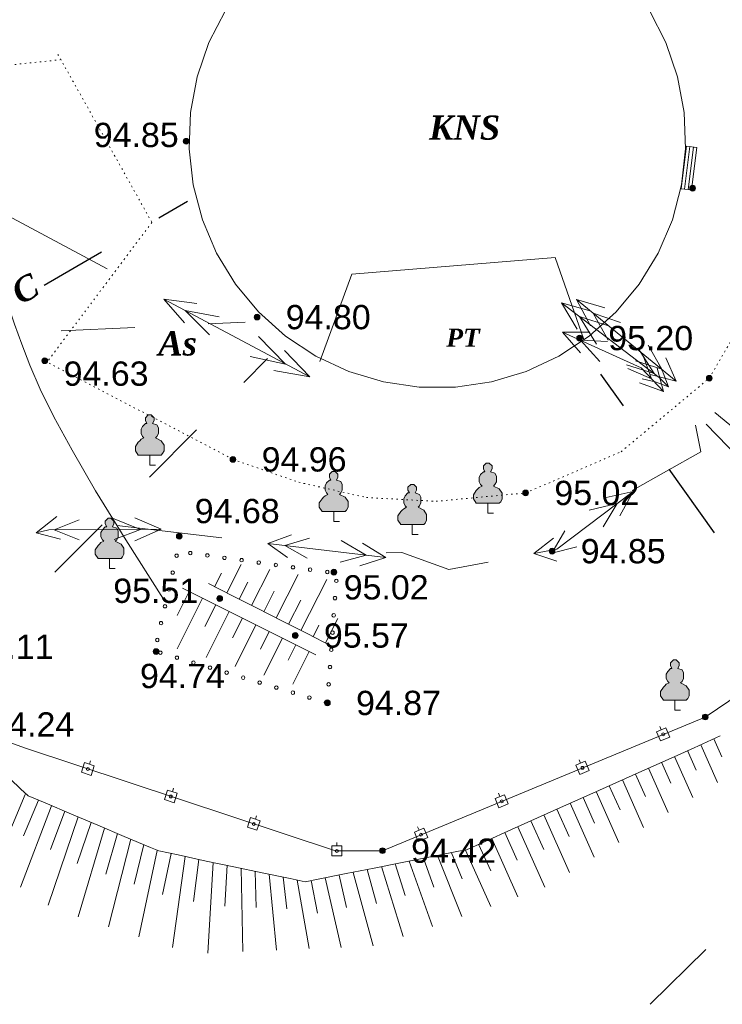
# Model space of a CAD drawing. Header units: millimetres. Extents: x 9396 to 25236, y 15106 to 31102.
# Tile 19 of 256: x 9819 to 9868, y 15716 to 15785. Entities that reach past the tile are written whole.
import ezdxf
from ezdxf.enums import TextEntityAlignment as Align

# ---------------------------------------------------------------- set-up
doc = ezdxf.new("R2010")
doc.units = ezdxf.units.MM
doc.linetypes.add('DOT', pattern=[0.25, 0, -0.25])
doc.linetypes.add('HIDDEN', pattern=[0.375, 0.25, -0.125])
for name, color, linetype, lineweight, true_color in [('10010110', 7, 'Continuous', 20, 0xa25100), ('10010212', 7, 'Continuous', 9, 0x000000), ('1060000', 7, 'Continuous', 9, 0x000000), ('1070000', 7, 'DOT', 9, 0x000000), ('21100200', 7, 'HIDDEN', 0, 0x800080), ('3000130', 7, 'Continuous', 9, 0x000000), ('4000091', 7, 'Continuous', 9, 0x000000), ('4000210', 7, 'Continuous', 9, 0x000000), ('5010210', 7, 'Continuous', 20, 0x008000), ('5010320', 7, 'Continuous', 20, 0x800000), ('6011300', 1, 'Continuous', 20, 0xff0000)]:
    doc.layers.add(name, color=color, linetype=linetype, lineweight=lineweight, true_color=true_color)
doc.styles.add('1', font='timesbi.ttf', dxfattribs={"height": 0.00127})
doc.styles.add('2', font='timesbi.ttf', dxfattribs={"height": 0.001693})
doc.styles.add('3', font='timesbi.ttf', dxfattribs={"height": 0.001693})
doc.styles.add('F2', font='arial.ttf', dxfattribs={"height": 0.001693})

# ---------------------------------------------------------------- blocks, each defined once
blk = doc.blocks.new('SYMBOL21100200')
at = {"true_color": 0x800080}
h = blk.add_hatch(color=216, dxfattribs=at)
edge = h.paths.add_edge_path()
edge.add_arc((0, 0), 0.1, 0, 360)
at = {"color": 216, "linetype": 'Continuous', "lineweight": 0, "true_color": 0x800080}
blk.add_circle((0, 0), 0.1, dxfattribs=at)
blk = doc.blocks.new('SYMBOL4000210')
at = {"true_color": 0xffffff}
blk.add_hatch(color=7, dxfattribs=at).paths.add_polyline_path([(0.05, 1.75), (-0.05, 1.75), (-0.15, 1.65), (-0.15, 1.55), (-0.1, 1.45), (-0.15, 1.45), (-0.25, 1.35), (-0.3, 1.25), (-0.3, 1.1), (-0.25, 1), (-0.2, 0.95), (-0.3, 0.9), (-0.35, 0.85), (-0.4, 0.8), (-0.5, 0.65), (-0.5, 0.5), (-0.4, 0.35), (-0.3, 0.35), (-0.1, 0.35), (0, 0.35), (0.15, 0.35), (0.4, 0.35), (0.45, 0.4), (0.5, 0.5), (0.5, 0.7), (0.4, 0.85), (0.2, 0.95), (0.25, 1), (0.3, 1.1), (0.3, 1.3), (0.25, 1.4), (0.1, 1.45), (0.15, 1.55), (0.15, 1.65)])
at = {"color": 18, "linetype": 'Continuous', "lineweight": 0, "true_color": 0x000000, "flags": 128}
blk.add_lwpolyline([(0.05, 1.75), (-0.05, 1.75), (-0.15, 1.65), (-0.15, 1.55), (-0.1, 1.45), (-0.15, 1.45), (-0.25, 1.35), (-0.3, 1.25), (-0.3, 1.1), (-0.25, 1), (-0.2, 0.95), (-0.3, 0.9), (-0.35, 0.85), (-0.4, 0.8), (-0.5, 0.65), (-0.5, 0.5), (-0.4, 0.35), (-0.3, 0.35), (-0.1, 0.35), (0, 0.35), (0.15, 0.35), (0.4, 0.35), (0.45, 0.4), (0.5, 0.5), (0.5, 0.7), (0.4, 0.85), (0.2, 0.95), (0.25, 1), (0.3, 1.1), (0.3, 1.3), (0.25, 1.4), (0.1, 1.45), (0.15, 1.55), (0.15, 1.65), (0.05, 1.75)], close=True, dxfattribs=at)
blk.add_lwpolyline([(0, 0.35), (0, 0), (0.2, 0)], dxfattribs=at)

msp = doc.modelspace()

# ---------------------------------------------------------------- linework, layer by layer
at = {"layer": '10010110'}
msp.add_polyline3d([(9809.432, 15785.478, 58.241), (9810.437, 15783.633, 52.337), (9811.4, 15781.759, 47.345), (9812.315, 15779.88, 43.911), (9813.175, 15778.021, 42.68), (9813.973, 15776.207, 44.298), (9814.704, 15774.456, 49.174), (9815.375, 15772.77, 56.783), (9815.994, 15771.143, 66.359), (9816.569, 15769.57, 77.142), (9817.109, 15768.046, 88.368), (9817.622, 15766.566, 99.275), (9818.117, 15765.126, 109.099), (9818.602, 15763.719, 117.079), (9819.098, 15762.325, 122.588), (9819.668, 15760.855, 125.551), (9820.391, 15759.204, 126.027), (9821.344, 15757.267, 124.076), (9822.602, 15754.937, 119.759), (9824.243, 15752.112, 113.137), (9826.343, 15748.684, 104.269), (9828.98, 15744.549, 93.216)], dxfattribs=at)
at = {"layer": '10010212', "color": 253}
for p, q in [((9833.401, 15744.987, 77.605), (9834.401, 15746.967, 77.605)), ((9835.111, 15744.117, 77.605), (9836.381, 15746.617, 77.605)), ((9832.541, 15745.417, 77.605), (9833.011, 15746.357, 77.605)), ((9836.831, 15743.247, 77.605), (9838.371, 15746.267, 77.605)), ((9838.551, 15742.377, 77.605), (9840.351, 15745.927, 77.605)), ((9832.151, 15744.397, 77.605), (9830.291, 15745.327, 77.605)), ((9833.831, 15744.767, 77.605), (9832.111, 15745.637, 77.605)), ((9834.261, 15744.547, 77.605), (9834.861, 15745.737, 77.605)), ((9835.971, 15743.677, 77.605), (9836.701, 15745.107, 77.605)), ((9830.761, 15745.087, 77.605), (9829.921, 15743.417, 77.605)), ((9831.691, 15744.627, 77.605), (9829.921, 15741.097, 77.605)), ((9835.541, 15743.897, 77.605), (9833.831, 15744.767, 77.605)), ((9837.691, 15742.807, 77.605), (9838.541, 15744.487, 77.605)), ((9832.621, 15744.157, 77.605), (9831.861, 15742.637, 77.605)), ((9834.011, 15743.467, 77.605), (9832.151, 15744.397, 77.605)), ((9837.261, 15743.027, 77.605), (9835.541, 15743.897, 77.605)), ((9833.551, 15743.697, 77.605), (9831.941, 15740.487, 77.605)), ((9834.481, 15743.227, 77.605), (9833.791, 15741.857, 77.605)), ((9835.881, 15742.537, 77.605), (9834.011, 15743.467, 77.605)), ((9840.261, 15741.497, 77.605), (9841.121, 15743.197, 77.605)), ((9835.411, 15742.767, 77.605), (9833.961, 15739.867, 77.605)), ((9837.741, 15741.597, 77.605), (9835.881, 15742.537, 77.605)), ((9838.981, 15742.157, 77.605), (9837.261, 15743.027, 77.605)), ((9839.401, 15741.937, 77.605), (9839.811, 15742.737, 77.605)), ((9836.341, 15742.297, 77.605), (9835.731, 15741.077, 77.605)), ((9837.271, 15741.837, 77.605), (9835.981, 15739.247, 77.605)), ((9840.691, 15741.287, 77.605), (9838.981, 15742.157, 77.605)), ((9838.201, 15741.367, 77.605), (9837.661, 15740.297, 77.605)), ((9839.601, 15740.667, 77.605), (9837.741, 15741.597, 77.605)), ((9839.131, 15740.907, 77.605), (9838.001, 15738.627, 77.605)), ((9865.961, 15734.197, 98.205), (9867.781, 15735.017, 98.205)), ((9864.141, 15733.377, 98.205), (9865.961, 15734.197, 98.205)), ((9866.421, 15734.397, 98.205), (9867.601, 15731.767, 98.205)), ((9867.331, 15734.807, 98.205), (9867.891, 15733.567, 98.205)), ((9864.601, 15733.587, 98.205), (9865.881, 15730.727, 98.205)), ((9865.511, 15733.997, 98.205), (9866.111, 15732.637, 98.205)), ((9862.321, 15732.567, 98.205), (9864.141, 15733.377, 98.205)), ((9862.781, 15732.767, 98.205), (9864.161, 15729.687, 98.205)), ((9863.691, 15733.177, 98.205), (9864.341, 15731.717, 98.205)), ((9817.571, 15732.697, 98.205), (9819.021, 15731.337, 98.205)), ((9860.501, 15731.747, 98.205), (9862.321, 15732.567, 98.205)), ((9861.871, 15732.357, 98.205), (9862.571, 15730.797, 98.205)), ((9858.681, 15730.937, 98.205), (9860.501, 15731.747, 98.205)), ((9860.041, 15731.547, 98.205), (9860.801, 15729.867, 98.205)), ((9860.961, 15731.957, 98.205), (9862.441, 15728.637, 98.205)), ((9819.341, 15730.927, 98.205), (9817.121, 15725.657, 98.205)), ((9856.861, 15730.117, 98.205), (9858.681, 15730.937, 98.205)), ((9858.221, 15730.727, 98.205), (9859.021, 15728.947, 98.205)), ((9859.131, 15731.137, 98.205), (9860.721, 15727.597, 98.205)), ((9821.181, 15730.147, 98.205), (9819.011, 15724.477, 98.205)), ((9820.261, 15730.537, 98.205), (9819.211, 15728.047, 98.205)), ((9820.721, 15730.347, 98.205), (9822.561, 15729.567, 98.205)), ((9855.041, 15729.307, 98.205), (9856.861, 15730.117, 98.205)), ((9857.311, 15730.327, 98.205), (9859.001, 15726.557, 98.205)), ((9823.021, 15729.377, 98.205), (9820.931, 15723.207, 98.205)), ((9822.101, 15729.767, 98.205), (9821.091, 15727.107, 98.205)), ((9822.561, 15729.567, 98.205), (9824.401, 15728.797, 98.205)), ((9855.491, 15729.507, 98.205), (9857.281, 15725.507, 98.205)), ((9856.401, 15729.917, 98.205), (9857.251, 15728.017, 98.205)), ((9823.941, 15728.987, 98.205), (9822.971, 15726.127, 98.205)), ((9824.401, 15728.797, 98.205), (9826.241, 15728.017, 98.205)), ((9853.221, 15728.487, 98.205), (9855.041, 15729.307, 98.205)), ((9853.671, 15728.687, 98.205), (9855.561, 15724.467, 98.205)), ((9854.581, 15729.097, 98.205), (9855.481, 15727.097, 98.205)), ((9824.861, 15728.597, 98.205), (9823.031, 15722.407, 98.205)), ((9825.781, 15728.207, 98.205), (9824.951, 15725.387, 98.205)), ((9826.241, 15728.017, 98.205), (9828.071, 15727.237, 98.205)), ((9851.401, 15727.667, 98.205), (9853.221, 15728.487, 98.205)), ((9852.761, 15728.287, 98.205), (9853.631, 15726.347, 98.205)), ((9826.701, 15727.827, 98.205), (9825.141, 15721.717, 98.205)), ((9827.611, 15727.437, 98.205), (9826.931, 15724.687, 98.205)), ((9850.941, 15727.467, 98.205), (9851.781, 15725.607, 98.205)), ((9851.851, 15727.877, 98.205), (9853.681, 15723.797, 98.205)), ((9828.531, 15727.027, 98.205), (9827.261, 15721.007, 98.205)), ((9829.501, 15726.817, 98.205), (9828.901, 15723.967, 98.205)), ((9830.481, 15726.607, 98.205), (9829.611, 15720.257, 98.205)), ((9829.991, 15726.717, 98.205), (9831.941, 15726.297, 98.205)), ((9845.621, 15726.197, 98.205), (9847.581, 15726.587, 98.205)), ((9847.581, 15726.587, 98.205), (9849.541, 15726.977, 98.205)), ((9848.071, 15726.687, 98.205), (9849.771, 15722.437, 98.205)), ((9849.051, 15726.877, 98.205), (9849.801, 15725.047, 98.205)), ((9850.031, 15727.057, 98.205), (9851.791, 15723.127, 98.205)), ((9831.451, 15726.407, 98.205), (9831.061, 15723.467, 98.205)), ((9831.941, 15726.297, 98.205), (9833.891, 15725.887, 98.205)), ((9832.431, 15726.197, 98.205), (9832.061, 15719.867, 98.205)), ((9833.411, 15725.997, 98.205), (9833.251, 15723.147, 98.205)), ((9833.891, 15725.887, 98.205), (9835.851, 15725.477, 98.205)), ((9843.671, 15725.807, 98.205), (9845.621, 15726.197, 98.205)), ((9844.161, 15725.907, 98.205), (9845.681, 15721.027, 98.205)), ((9845.131, 15726.097, 98.205), (9845.831, 15723.887, 98.205)), ((9846.111, 15726.297, 98.205), (9847.731, 15721.737, 98.205)), ((9847.091, 15726.487, 98.205), (9847.821, 15724.467, 98.205)), ((9834.381, 15725.787, 98.205), (9834.501, 15719.977, 98.205)), ((9835.361, 15725.577, 98.205), (9835.431, 15723.057, 98.205)), ((9835.851, 15725.477, 98.205), (9837.801, 15725.067, 98.205)), ((9836.341, 15725.377, 98.205), (9836.851, 15720.077, 98.205)), ((9839.751, 15725.027, 98.205), (9841.711, 15725.417, 98.205)), ((9841.221, 15725.317, 98.205), (9841.741, 15723.047, 98.205)), ((9841.711, 15725.417, 98.205), (9843.671, 15725.807, 98.205)), ((9842.201, 15725.507, 98.205), (9843.591, 15720.377, 98.205)), ((9843.181, 15725.707, 98.205), (9843.821, 15723.337, 98.205)), ((9837.311, 15725.167, 98.205), (9837.571, 15722.967, 98.205)), ((9838.291, 15724.967, 98.205), (9839.131, 15720.187, 98.205)), ((9839.261, 15724.927, 98.205), (9839.721, 15722.667, 98.205)), ((9840.241, 15725.117, 98.205), (9841.351, 15720.277, 98.205))]:
    msp.add_line(p, q, dxfattribs=at)
for points in [[(9819.021, 15731.337, 98.205), (9819.551, 15730.837, 98.205), (9820.721, 15730.347, 98.205)], [(9849.541, 15726.977, 98.205), (9850.101, 15727.087, 98.205), (9851.401, 15727.667, 98.205)], [(9828.071, 15727.237, 98.205), (9828.661, 15726.997, 98.205), (9829.991, 15726.717, 98.205)], [(9837.801, 15725.067, 98.205), (9838.861, 15724.847, 98.205), (9839.751, 15725.027, 98.205)]]:
    msp.add_polyline3d(points, dxfattribs=at)
at = {"layer": '1060000', "color": 253}
for p, q in [((9865.672, 15776.106, 61.723), (9865.302, 15773.139, 61.723)), ((9865.911, 15776.076, 61.723), (9865.54, 15773.109, 61.723))]:
    msp.add_line(p, q, dxfattribs=at)
for points in [[(9862.84, 15785.603, 173.784), (9863.995, 15783.356, 173.784), (9864.811, 15780.965, 173.784), (9865.27, 15778.48, 173.784), (9865.362, 15775.955, 173.784), (9865.086, 15773.444, 173.784), (9864.447, 15770.999, 173.784), (9863.459, 15768.674, 173.784), (9862.142, 15766.517, 173.784), (9860.526, 15764.575, 173.784), (9858.644, 15762.888, 173.784), (9856.537, 15761.494, 173.784), (9854.249, 15760.422, 173.784), (9851.83, 15759.694, 173.784), (9849.33, 15759.326, 173.784), (9846.803, 15759.326, 173.784), (9844.303, 15759.694, 173.784), (9841.884, 15760.422, 173.784), (9839.596, 15761.494, 173.784), (9837.489, 15762.888, 173.784), (9835.607, 15764.575, 173.784), (9833.99, 15766.517, 173.784), (9832.674, 15768.674, 173.784), (9831.686, 15770.999, 173.784), (9831.047, 15773.444, 173.784), (9830.77, 15775.955, 173.784), (9830.863, 15778.48, 173.784), (9831.322, 15780.965, 173.784), (9832.138, 15783.356, 173.784), (9833.293, 15785.603, 173.784)], [(9858.283, 15762.649, 173.784), (9856.282, 15768.365, 196.76), (9842.105, 15767.214, 196.76), (9839.88, 15761.123, 196.76)]]:
    msp.add_polyline3d(points, dxfattribs=at)
msp.add_polyline3d([(9865.778, 15773.08, 61.723), (9866.149, 15776.047, 61.723), (9865.434, 15776.136, 61.723), (9865.063, 15773.169, 61.723), (9865.778, 15773.08, 61.723)], close=True, dxfattribs=at)
at = {"layer": '1070000', "color": 253}
for points in [[(9821.847, 15782.166, 3.258), (9812.499, 15781.188, 3.258), (9799.323, 15781.241, 3.258), (9790.356, 15782.505, 3.258), (9784.598, 15782.277, 3.258)], [(9821.62, 15782.531, 177.596), (9828.17, 15770.819, 3.258), (9820.794, 15760.995, 3.258)], [(9820.698, 15761.177, 189.26), (9833.818, 15754.297, 189.92), (9838.402, 15752.704, 188.645), (9843.118, 15751.637, 190.02), (9847.976, 15751.374, 188.645), (9854.218, 15751.957, 190.04), (9860.873, 15754.831, 188.645), (9867.018, 15759.957, 189.66), (9869.915, 15764.937, 188.645), (9872.298, 15771.077, 190.08), (9873.239, 15776.106, 188.645), (9873.178, 15778.477, 190)]]:
    msp.add_polyline3d(points, dxfattribs=at)
at = {"layer": '3000130', "color": 253}
for p, q in [((9863.581, 15735.677, 3.258), (9863.671, 15735.447, 3.258)), ((9823.891, 15733.277, 3.258), (9823.811, 15733.047, 3.258)), ((9857.951, 15733.347, 3.258), (9858.051, 15733.117, 3.258)), ((9829.671, 15731.367, 3.258), (9829.601, 15731.127, 3.258)), ((9852.321, 15731.017, 3.258), (9852.421, 15730.787, 3.258)), ((9835.461, 15729.447, 3.258), (9835.381, 15729.217, 3.258)), ((9846.691, 15728.687, 3.258), (9846.791, 15728.457, 3.258)), ((9841.051, 15727.597, 3.258), (9841.051, 15727.347, 3.258))]:
    msp.add_line(p, q, dxfattribs=at)
msp.add_polyline3d([(9802.218, 15759.857, 3.258), (9814.838, 15735.817, 3.258), (9819.278, 15734.177, 3.258), (9840.958, 15726.997, 3.258), (9844.238, 15727.017, 3.258), (9866.738, 15736.337, 3.258), (9869.25, 15738.011, 3.258), (9876.358, 15743.837, 3.258), (9883.278, 15750.217, 3.258), (9885.898, 15755.237, 3.258)], dxfattribs=at)
for points in [[(9863.611, 15734.667, 3.258), (9864.271, 15734.937, 3.258), (9864.001, 15735.587, 3.258), (9863.341, 15735.307, 3.258), (9863.611, 15734.667, 3.258)], [(9863.811, 15735.027, 3.258), (9863.861, 15735.037, 3.258), (9863.891, 15735.077, 3.258), (9863.911, 15735.127, 3.258), (9863.891, 15735.177, 3.258), (9863.861, 15735.207, 3.258), (9863.811, 15735.227, 3.258), (9863.761, 15735.207, 3.258), (9863.721, 15735.177, 3.258), (9863.711, 15735.127, 3.258), (9863.721, 15735.077, 3.258), (9863.761, 15735.037, 3.258), (9863.811, 15735.027, 3.258)], [(9823.261, 15732.487, 3.258), (9823.931, 15732.267, 3.258), (9824.151, 15732.937, 3.258), (9823.481, 15733.157, 3.258), (9823.261, 15732.487, 3.258)], [(9823.701, 15732.607, 3.258), (9823.751, 15732.627, 3.258), (9823.791, 15732.657, 3.258), (9823.801, 15732.707, 3.258), (9823.791, 15732.767, 3.258), (9823.751, 15732.797, 3.258), (9823.701, 15732.817, 3.258), (9823.651, 15732.797, 3.258), (9823.621, 15732.767, 3.258), (9823.601, 15732.707, 3.258), (9823.621, 15732.657, 3.258), (9823.651, 15732.627, 3.258), (9823.701, 15732.607, 3.258)], [(9857.991, 15732.337, 3.258), (9858.641, 15732.607, 3.258), (9858.371, 15733.257, 3.258), (9857.721, 15732.977, 3.258), (9857.991, 15732.337, 3.258)], [(9858.181, 15732.697, 3.258), (9858.231, 15732.707, 3.258), (9858.271, 15732.747, 3.258), (9858.281, 15732.797, 3.258), (9858.271, 15732.847, 3.258), (9858.231, 15732.877, 3.258), (9858.181, 15732.897, 3.258), (9858.131, 15732.877, 3.258), (9858.091, 15732.847, 3.258), (9858.081, 15732.797, 3.258), (9858.091, 15732.747, 3.258), (9858.131, 15732.707, 3.258), (9858.181, 15732.697, 3.258)], [(9829.041, 15730.577, 3.258), (9829.711, 15730.357, 3.258), (9829.931, 15731.017, 3.258), (9829.261, 15731.237, 3.258), (9829.041, 15730.577, 3.258)], [(9829.491, 15730.697, 3.258), (9829.541, 15730.707, 3.258), (9829.571, 15730.747, 3.258), (9829.591, 15730.797, 3.258), (9829.571, 15730.847, 3.258), (9829.541, 15730.887, 3.258), (9829.491, 15730.897, 3.258), (9829.431, 15730.887, 3.258), (9829.401, 15730.847, 3.258), (9829.381, 15730.797, 3.258), (9829.401, 15730.747, 3.258), (9829.431, 15730.707, 3.258), (9829.491, 15730.697, 3.258)], [(9852.361, 15730.007, 3.258), (9853.011, 15730.277, 3.258), (9852.751, 15730.917, 3.258), (9852.091, 15730.647, 3.258), (9852.361, 15730.007, 3.258)], [(9852.551, 15730.357, 3.258), (9852.601, 15730.377, 3.258), (9852.641, 15730.407, 3.258), (9852.651, 15730.457, 3.258), (9852.641, 15730.517, 3.258), (9852.601, 15730.547, 3.258), (9852.551, 15730.567, 3.258), (9852.501, 15730.547, 3.258), (9852.461, 15730.517, 3.258), (9852.451, 15730.457, 3.258), (9852.461, 15730.407, 3.258), (9852.501, 15730.377, 3.258), (9852.551, 15730.357, 3.258)], [(9834.821, 15728.657, 3.258), (9835.491, 15728.437, 3.258), (9835.711, 15729.107, 3.258), (9835.041, 15729.327, 3.258), (9834.821, 15728.657, 3.258)], [(9835.271, 15728.777, 3.258), (9835.321, 15728.797, 3.258), (9835.351, 15728.827, 3.258), (9835.371, 15728.877, 3.258), (9835.351, 15728.937, 3.258), (9835.321, 15728.967, 3.258), (9835.271, 15728.987, 3.258), (9835.221, 15728.967, 3.258), (9835.181, 15728.937, 3.258), (9835.171, 15728.877, 3.258), (9835.181, 15728.827, 3.258), (9835.221, 15728.797, 3.258), (9835.271, 15728.777, 3.258)], [(9846.731, 15727.667, 3.258), (9847.391, 15727.947, 3.258), (9847.121, 15728.587, 3.258), (9846.461, 15728.317, 3.258), (9846.731, 15727.667, 3.258)], [(9846.921, 15728.027, 3.258), (9846.971, 15728.047, 3.258), (9847.011, 15728.077, 3.258), (9847.031, 15728.127, 3.258), (9847.011, 15728.177, 3.258), (9846.971, 15728.217, 3.258), (9846.921, 15728.227, 3.258), (9846.871, 15728.217, 3.258), (9846.841, 15728.177, 3.258), (9846.821, 15728.127, 3.258), (9846.841, 15728.077, 3.258), (9846.871, 15728.047, 3.258), (9846.921, 15728.027, 3.258)], [(9840.701, 15726.647, 3.258), (9841.411, 15726.647, 3.258), (9841.411, 15727.347, 3.258), (9840.701, 15727.347, 3.258), (9840.701, 15726.647, 3.258)], [(9841.051, 15726.897, 3.258), (9841.111, 15726.907, 3.258), (9841.141, 15726.947, 3.258), (9841.161, 15726.997, 3.258), (9841.141, 15727.047, 3.258), (9841.111, 15727.087, 3.258), (9841.051, 15727.097, 3.258), (9841.001, 15727.087, 3.258), (9840.971, 15727.047, 3.258), (9840.951, 15726.997, 3.258), (9840.971, 15726.947, 3.258), (9841.001, 15726.907, 3.258), (9841.051, 15726.897, 3.258)]]:
    msp.add_polyline3d(points, close=True, dxfattribs=at)
at = {"layer": '4000091', "color": 253}
for points in [[(9830.841, 15747.647, 77.605), (9830.901, 15747.657, 77.605), (9830.951, 15747.707, 77.605), (9830.961, 15747.767, 77.605), (9830.951, 15747.827, 77.605), (9830.901, 15747.867, 77.605), (9830.841, 15747.887, 77.605), (9830.781, 15747.867, 77.605), (9830.741, 15747.827, 77.605), (9830.721, 15747.767, 77.605), (9830.741, 15747.707, 77.605), (9830.781, 15747.657, 77.605), (9830.841, 15747.647, 77.605)], [(9829.891, 15747.457, 77.605), (9829.951, 15747.477, 77.605), (9829.991, 15747.517, 77.605), (9830.011, 15747.577, 77.605), (9829.991, 15747.637, 77.605), (9829.951, 15747.687, 77.605), (9829.891, 15747.697, 77.605), (9829.831, 15747.687, 77.605), (9829.781, 15747.637, 77.605), (9829.771, 15747.577, 77.605), (9829.781, 15747.517, 77.605), (9829.831, 15747.477, 77.605), (9829.891, 15747.457, 77.605)], [(9832.041, 15747.477, 77.605), (9832.101, 15747.497, 77.605), (9832.141, 15747.537, 77.605), (9832.161, 15747.597, 77.605), (9832.141, 15747.657, 77.605), (9832.101, 15747.707, 77.605), (9832.041, 15747.717, 77.605), (9831.981, 15747.707, 77.605), (9831.931, 15747.657, 77.605), (9831.921, 15747.597, 77.605), (9831.931, 15747.537, 77.605), (9831.981, 15747.497, 77.605), (9832.041, 15747.477, 77.605)], [(9833.231, 15747.317, 77.605), (9833.291, 15747.327, 77.605), (9833.331, 15747.377, 77.605), (9833.351, 15747.437, 77.605), (9833.331, 15747.497, 77.605), (9833.291, 15747.537, 77.605), (9833.231, 15747.557, 77.605), (9833.171, 15747.537, 77.605), (9833.121, 15747.497, 77.605), (9833.111, 15747.437, 77.605), (9833.121, 15747.377, 77.605), (9833.171, 15747.327, 77.605), (9833.231, 15747.317, 77.605)], [(9834.421, 15747.147, 77.605), (9834.481, 15747.167, 77.605), (9834.531, 15747.207, 77.605), (9834.541, 15747.267, 77.605), (9834.531, 15747.327, 77.605), (9834.481, 15747.377, 77.605), (9834.421, 15747.387, 77.605), (9834.361, 15747.377, 77.605), (9834.321, 15747.327, 77.605), (9834.301, 15747.267, 77.605), (9834.321, 15747.207, 77.605), (9834.361, 15747.167, 77.605), (9834.421, 15747.147, 77.605)], [(9835.621, 15746.987, 77.605), (9835.681, 15746.997, 77.605), (9835.721, 15747.047, 77.605), (9835.741, 15747.107, 77.605), (9835.721, 15747.167, 77.605), (9835.681, 15747.207, 77.605), (9835.621, 15747.227, 77.605), (9835.561, 15747.207, 77.605), (9835.511, 15747.167, 77.605), (9835.501, 15747.107, 77.605), (9835.511, 15747.047, 77.605), (9835.561, 15746.997, 77.605), (9835.621, 15746.987, 77.605)], [(9829.621, 15746.287, 77.605), (9829.681, 15746.297, 77.605), (9829.721, 15746.347, 77.605), (9829.741, 15746.407, 77.605), (9829.721, 15746.467, 77.605), (9829.681, 15746.507, 77.605), (9829.621, 15746.527, 77.605), (9829.561, 15746.507, 77.605), (9829.511, 15746.467, 77.605), (9829.501, 15746.407, 77.605), (9829.511, 15746.347, 77.605), (9829.561, 15746.297, 77.605), (9829.621, 15746.287, 77.605)], [(9836.811, 15746.817, 77.605), (9836.871, 15746.837, 77.605), (9836.911, 15746.877, 77.605), (9836.931, 15746.937, 77.605), (9836.911, 15746.997, 77.605), (9836.871, 15747.047, 77.605), (9836.811, 15747.057, 77.605), (9836.751, 15747.047, 77.605), (9836.711, 15746.997, 77.605), (9836.691, 15746.937, 77.605), (9836.711, 15746.877, 77.605), (9836.751, 15746.837, 77.605), (9836.811, 15746.817, 77.605)], [(9838.001, 15746.657, 77.605), (9838.061, 15746.667, 77.605), (9838.111, 15746.717, 77.605), (9838.121, 15746.777, 77.605), (9838.111, 15746.837, 77.605), (9838.061, 15746.877, 77.605), (9838.001, 15746.897, 77.605), (9837.941, 15746.877, 77.605), (9837.901, 15746.837, 77.605), (9837.881, 15746.777, 77.605), (9837.901, 15746.717, 77.605), (9837.941, 15746.667, 77.605), (9838.001, 15746.657, 77.605)], [(9839.201, 15746.487, 77.605), (9839.261, 15746.507, 77.605), (9839.301, 15746.547, 77.605), (9839.321, 15746.607, 77.605), (9839.301, 15746.667, 77.605), (9839.261, 15746.717, 77.605), (9839.201, 15746.727, 77.605), (9839.141, 15746.717, 77.605), (9839.091, 15746.667, 77.605), (9839.081, 15746.607, 77.605), (9839.091, 15746.547, 77.605), (9839.141, 15746.507, 77.605), (9839.201, 15746.487, 77.605)], [(9840.391, 15746.327, 77.605), (9840.451, 15746.347, 77.605), (9840.501, 15746.387, 77.605), (9840.511, 15746.447, 77.605), (9840.501, 15746.507, 77.605), (9840.451, 15746.547, 77.605), (9840.391, 15746.567, 77.605), (9840.331, 15746.547, 77.605), (9840.291, 15746.507, 77.605), (9840.271, 15746.447, 77.605), (9840.291, 15746.387, 77.605), (9840.331, 15746.347, 77.605), (9840.391, 15746.327, 77.605)], [(9841.021, 15745.707, 77.605), (9841.081, 15745.727, 77.605), (9841.131, 15745.767, 77.605), (9841.141, 15745.827, 77.605), (9841.131, 15745.887, 77.605), (9841.081, 15745.927, 77.605), (9841.021, 15745.947, 77.605), (9840.961, 15745.927, 77.605), (9840.921, 15745.887, 77.605), (9840.901, 15745.827, 77.605), (9840.921, 15745.767, 77.605), (9840.961, 15745.727, 77.605), (9841.021, 15745.707, 77.605)], [(9829.351, 15745.107, 77.605), (9829.411, 15745.127, 77.605), (9829.451, 15745.167, 77.605), (9829.471, 15745.227, 77.605), (9829.451, 15745.287, 77.605), (9829.411, 15745.337, 77.605), (9829.351, 15745.347, 77.605), (9829.291, 15745.337, 77.605), (9829.241, 15745.287, 77.605), (9829.231, 15745.227, 77.605), (9829.241, 15745.167, 77.605), (9829.291, 15745.127, 77.605), (9829.351, 15745.107, 77.605)], [(9840.931, 15744.507, 77.605), (9840.991, 15744.517, 77.605), (9841.041, 15744.567, 77.605), (9841.051, 15744.627, 77.605), (9841.041, 15744.687, 77.605), (9840.991, 15744.727, 77.605), (9840.931, 15744.747, 77.605), (9840.871, 15744.727, 77.605), (9840.831, 15744.687, 77.605), (9840.811, 15744.627, 77.605), (9840.831, 15744.567, 77.605), (9840.871, 15744.517, 77.605), (9840.931, 15744.507, 77.605)], [(9829.081, 15743.937, 77.605), (9829.141, 15743.947, 77.605), (9829.181, 15743.997, 77.605), (9829.201, 15744.057, 77.605), (9829.181, 15744.117, 77.605), (9829.141, 15744.157, 77.605), (9829.081, 15744.177, 77.605), (9829.021, 15744.157, 77.605), (9828.971, 15744.117, 77.605), (9828.961, 15744.057, 77.605), (9828.971, 15743.997, 77.605), (9829.021, 15743.947, 77.605), (9829.081, 15743.937, 77.605)], [(9840.851, 15743.307, 77.605), (9840.911, 15743.317, 77.605), (9840.951, 15743.367, 77.605), (9840.971, 15743.427, 77.605), (9840.951, 15743.487, 77.605), (9840.911, 15743.527, 77.605), (9840.851, 15743.547, 77.605), (9840.781, 15743.527, 77.605), (9840.741, 15743.487, 77.605), (9840.721, 15743.427, 77.605), (9840.741, 15743.367, 77.605), (9840.781, 15743.317, 77.605), (9840.851, 15743.307, 77.605)], [(9828.811, 15742.757, 77.605), (9828.871, 15742.777, 77.605), (9828.911, 15742.817, 77.605), (9828.931, 15742.877, 77.605), (9828.911, 15742.937, 77.605), (9828.871, 15742.987, 77.605), (9828.811, 15742.997, 77.605), (9828.751, 15742.987, 77.605), (9828.701, 15742.937, 77.605), (9828.691, 15742.877, 77.605), (9828.701, 15742.817, 77.605), (9828.751, 15742.777, 77.605), (9828.811, 15742.757, 77.605)], [(9828.541, 15741.587, 77.605), (9828.601, 15741.607, 77.605), (9828.641, 15741.647, 77.605), (9828.661, 15741.707, 77.605), (9828.641, 15741.767, 77.605), (9828.601, 15741.807, 77.605), (9828.541, 15741.827, 77.605), (9828.481, 15741.807, 77.605), (9828.441, 15741.767, 77.605), (9828.421, 15741.707, 77.605), (9828.441, 15741.647, 77.605), (9828.481, 15741.607, 77.605), (9828.541, 15741.587, 77.605)], [(9840.761, 15742.097, 77.605), (9840.821, 15742.117, 77.605), (9840.861, 15742.157, 77.605), (9840.881, 15742.217, 77.605), (9840.861, 15742.277, 77.605), (9840.821, 15742.327, 77.605), (9840.761, 15742.337, 77.605), (9840.701, 15742.327, 77.605), (9840.651, 15742.277, 77.605), (9840.641, 15742.217, 77.605), (9840.651, 15742.157, 77.605), (9840.701, 15742.117, 77.605), (9840.761, 15742.097, 77.605)], [(9840.671, 15740.897, 77.605), (9840.731, 15740.917, 77.605), (9840.771, 15740.957, 77.605), (9840.791, 15741.017, 77.605), (9840.771, 15741.077, 77.605), (9840.731, 15741.127, 77.605), (9840.671, 15741.137, 77.605), (9840.611, 15741.127, 77.605), (9840.561, 15741.077, 77.605), (9840.551, 15741.017, 77.605), (9840.561, 15740.957, 77.605), (9840.611, 15740.917, 77.605), (9840.671, 15740.897, 77.605)], [(9828.761, 15740.697, 77.605), (9828.821, 15740.717, 77.605), (9828.861, 15740.757, 77.605), (9828.881, 15740.817, 77.605), (9828.861, 15740.877, 77.605), (9828.821, 15740.917, 77.605), (9828.761, 15740.937, 77.605), (9828.701, 15740.917, 77.605), (9828.661, 15740.877, 77.605), (9828.641, 15740.817, 77.605), (9828.661, 15740.757, 77.605), (9828.701, 15740.717, 77.605), (9828.761, 15740.697, 77.605)], [(9829.911, 15740.347, 77.605), (9829.971, 15740.367, 77.605), (9830.021, 15740.407, 77.605), (9830.031, 15740.467, 77.605), (9830.021, 15740.527, 77.605), (9829.971, 15740.577, 77.605), (9829.911, 15740.587, 77.605), (9829.851, 15740.577, 77.605), (9829.811, 15740.527, 77.605), (9829.791, 15740.467, 77.605), (9829.811, 15740.407, 77.605), (9829.851, 15740.367, 77.605), (9829.911, 15740.347, 77.605)], [(9831.071, 15740.007, 77.605), (9831.131, 15740.017, 77.605), (9831.171, 15740.067, 77.605), (9831.191, 15740.127, 77.605), (9831.171, 15740.187, 77.605), (9831.131, 15740.227, 77.605), (9831.071, 15740.247, 77.605), (9831.011, 15740.227, 77.605), (9830.961, 15740.187, 77.605), (9830.951, 15740.127, 77.605), (9830.961, 15740.067, 77.605), (9831.011, 15740.017, 77.605), (9831.071, 15740.007, 77.605)], [(9832.221, 15739.657, 77.605), (9832.281, 15739.667, 77.605), (9832.331, 15739.717, 77.605), (9832.341, 15739.777, 77.605), (9832.331, 15739.837, 77.605), (9832.281, 15739.877, 77.605), (9832.221, 15739.897, 77.605), (9832.161, 15739.877, 77.605), (9832.121, 15739.837, 77.605), (9832.101, 15739.777, 77.605), (9832.121, 15739.717, 77.605), (9832.161, 15739.667, 77.605), (9832.221, 15739.657, 77.605)], [(9840.581, 15739.697, 77.605), (9840.641, 15739.717, 77.605), (9840.681, 15739.757, 77.605), (9840.701, 15739.817, 77.605), (9840.681, 15739.877, 77.605), (9840.641, 15739.917, 77.605), (9840.581, 15739.937, 77.605), (9840.521, 15739.917, 77.605), (9840.481, 15739.877, 77.605), (9840.461, 15739.817, 77.605), (9840.481, 15739.757, 77.605), (9840.521, 15739.717, 77.605), (9840.581, 15739.697, 77.605)], [(9833.381, 15739.307, 77.605), (9833.441, 15739.327, 77.605), (9833.481, 15739.367, 77.605), (9833.501, 15739.427, 77.605), (9833.481, 15739.487, 77.605), (9833.441, 15739.537, 77.605), (9833.381, 15739.547, 77.605), (9833.321, 15739.537, 77.605), (9833.271, 15739.487, 77.605), (9833.261, 15739.427, 77.605), (9833.271, 15739.367, 77.605), (9833.321, 15739.327, 77.605), (9833.381, 15739.307, 77.605)], [(9834.531, 15738.957, 77.605), (9834.591, 15738.977, 77.605), (9834.631, 15739.017, 77.605), (9834.651, 15739.077, 77.605), (9834.631, 15739.137, 77.605), (9834.591, 15739.187, 77.605), (9834.531, 15739.207, 77.605), (9834.471, 15739.187, 77.605), (9834.431, 15739.137, 77.605), (9834.411, 15739.077, 77.605), (9834.431, 15739.017, 77.605), (9834.471, 15738.977, 77.605), (9834.531, 15738.957, 77.605)], [(9835.681, 15738.617, 77.605), (9835.741, 15738.627, 77.605), (9835.791, 15738.677, 77.605), (9835.811, 15738.737, 77.605), (9835.791, 15738.797, 77.605), (9835.741, 15738.837, 77.605), (9835.681, 15738.857, 77.605), (9835.621, 15738.837, 77.605), (9835.581, 15738.797, 77.605), (9835.561, 15738.737, 77.605), (9835.581, 15738.677, 77.605), (9835.621, 15738.627, 77.605), (9835.681, 15738.617, 77.605)], [(9836.841, 15738.267, 77.605), (9836.901, 15738.287, 77.605), (9836.941, 15738.327, 77.605), (9836.961, 15738.387, 77.605), (9836.941, 15738.447, 77.605), (9836.901, 15738.487, 77.605), (9836.841, 15738.507, 77.605), (9836.781, 15738.487, 77.605), (9836.731, 15738.447, 77.605), (9836.721, 15738.387, 77.605), (9836.731, 15738.327, 77.605), (9836.781, 15738.287, 77.605), (9836.841, 15738.267, 77.605)], [(9840.491, 15738.497, 77.605), (9840.551, 15738.507, 77.605), (9840.601, 15738.557, 77.605), (9840.611, 15738.617, 77.605), (9840.601, 15738.677, 77.605), (9840.551, 15738.717, 77.605), (9840.491, 15738.737, 77.605), (9840.431, 15738.717, 77.605), (9840.391, 15738.677, 77.605), (9840.371, 15738.617, 77.605), (9840.391, 15738.557, 77.605), (9840.431, 15738.507, 77.605), (9840.491, 15738.497, 77.605)], [(9837.991, 15737.917, 77.605), (9838.051, 15737.937, 77.605), (9838.101, 15737.977, 77.605), (9838.111, 15738.037, 77.605), (9838.101, 15738.097, 77.605), (9838.051, 15738.147, 77.605), (9837.991, 15738.157, 77.605), (9837.931, 15738.147, 77.605), (9837.891, 15738.097, 77.605), (9837.871, 15738.037, 77.605), (9837.891, 15737.977, 77.605), (9837.931, 15737.937, 77.605), (9837.991, 15737.917, 77.605)], [(9839.151, 15737.577, 77.605), (9839.211, 15737.587, 77.605), (9839.251, 15737.637, 77.605), (9839.271, 15737.697, 77.605), (9839.251, 15737.757, 77.605), (9839.211, 15737.797, 77.605), (9839.151, 15737.817, 77.605), (9839.091, 15737.797, 77.605), (9839.041, 15737.757, 77.605), (9839.031, 15737.697, 77.605), (9839.041, 15737.637, 77.605), (9839.091, 15737.587, 77.605), (9839.151, 15737.577, 77.605)], [(9840.301, 15737.227, 77.605), (9840.361, 15737.247, 77.605), (9840.411, 15737.287, 77.605), (9840.421, 15737.347, 77.605), (9840.411, 15737.407, 77.605), (9840.361, 15737.447, 77.605), (9840.301, 15737.467, 77.605), (9840.241, 15737.447, 77.605), (9840.201, 15737.407, 77.605), (9840.181, 15737.347, 77.605), (9840.201, 15737.287, 77.605), (9840.241, 15737.247, 77.605), (9840.301, 15737.227, 77.605)], [(9840.401, 15737.297, 77.605), (9840.461, 15737.307, 77.605), (9840.511, 15737.357, 77.605), (9840.521, 15737.417, 77.605), (9840.511, 15737.477, 77.605), (9840.461, 15737.517, 77.605), (9840.401, 15737.537, 77.605), (9840.341, 15737.517, 77.605), (9840.301, 15737.477, 77.605), (9840.281, 15737.417, 77.605), (9840.301, 15737.357, 77.605), (9840.341, 15737.307, 77.605), (9840.401, 15737.297, 77.605)]]:
    msp.add_polyline3d(points, close=True, dxfattribs=at)
at = {"layer": '5010210'}
for p, q in [((9834.661, 15763.857), (9832.101, 15763.737)), ((9821.851, 15763.267), (9826.971, 15763.497))]:
    msp.add_line(p, q, dxfattribs=at)
at = {"layer": '5010320', "lineweight": 30}
for p, q in [((9830.661, 15772.287, 2.265), (9828.661, 15771.117, 2.265)), ((9820.661, 15766.437, 2.265), (9824.661, 15768.777, 2.265)), ((9836.221, 15761.327), (9834.571, 15759.667)), ((9861.031, 15758.037, 182.149), (9859.451, 15760.247, 182.149)), ((9827.991, 15753.047), (9831.281, 15756.357)), ((9864.191, 15753.607, 182.149), (9867.351, 15749.177, 182.149)), ((9824.691, 15749.737), (9823.051, 15748.087)), ((9823.051, 15748.087), (9821.401, 15746.427)), ((9866.771, 15720.127, 182.149), (9862.891, 15716.307, 182.149))]:
    msp.add_line(p, q, dxfattribs=at)
at = {"layer": '6011300'}
for p, q in [((9825.061, 15767.587, 48.901), (9816.021, 15772.417, 48.901)), ((9839.181, 15760.047, 48.901), (9829.011, 15765.477, 48.901)), ((9856.711, 15765.217, 139.513), (9858.791, 15764.637, 139.513)), ((9856.711, 15765.217, 139.513), (9857.821, 15763.367, 139.513)), ((9857.771, 15765.437), (9864.711, 15759.757)), ((9857.771, 15765.437), (9859.741, 15764.857)), ((9857.771, 15765.437), (9858.731, 15763.617)), ((9856.781, 15763.177, 89.201), (9858.701, 15763.177, 89.201)), ((9856.781, 15763.177, 89.201), (9858.041, 15761.727, 89.201)), ((9839.181, 15760.047, 48.901), (9837.411, 15761.897, 48.901)), ((9839.181, 15760.047, 48.901), (9836.661, 15760.487, 48.901)), ((9861.701, 15752.047, 89.201), (9859.821, 15751.637, 89.201)), ((9861.701, 15752.047, 89.201), (9860.781, 15750.357, 89.201)), ((9828.821, 15749.427), (9826.971, 15750.217)), ((9833.041, 15748.817, 89.201), (9825.721, 15749.697, 89.201)), ((9828.821, 15749.427), (9826.981, 15748.617)), ((9844.481, 15747.457, 89.201), (9836.241, 15748.437, 89.201)), ((9844.481, 15747.457, 89.201), (9842.841, 15748.457, 89.201)), ((9844.481, 15747.457, 89.201), (9842.651, 15746.867, 89.201))]:
    msp.add_line(p, q, dxfattribs=at)
for points in [[(9830.441, 15763.807, 48.901), (9829.011, 15765.477, 48.901), (9831.311, 15765.157, 48.901)], [(9856.711, 15765.217, 139.513), (9863.531, 15760.017, 139.513), (9864.181, 15759.367, 139.513)], [(9832.191, 15762.987, 48.901), (9830.481, 15764.687, 48.901), (9832.851, 15764.227, 48.901)], [(9858.931, 15764.497, 0), (9860.841, 15763.837, 0), (9858.931, 15764.497, 0), (9859.961, 15762.607, 0)], [(9857.971, 15764.257, 139.513), (9859.991, 15763.597, 139.513), (9857.971, 15764.257, 139.513), (9859.161, 15762.337, 139.513)], [(9856.781, 15763.177, 89.201), (9862.271, 15760.687, 89.201), (9863.821, 15759.027, 89.201)], [(9837.491, 15760.947, 48.901), (9835.011, 15761.477, 48.901), (9837.491, 15760.947, 48.901), (9835.601, 15762.867, 48.901)], [(9858.041, 15762.607, 89.201), (9859.921, 15762.517, 89.201), (9858.041, 15762.607, 89.201), (9859.381, 15761.117, 89.201)], [(9862.091, 15761.997, 139.513), (9863.171, 15760.287, 139.513), (9861.241, 15760.887, 139.513)], [(9862.381, 15761.597, 89.201), (9863.001, 15759.907, 89.201), (9861.351, 15760.637, 89.201)], [(9862.761, 15762.257, 0), (9863.701, 15760.577, 0), (9861.871, 15761.177, 0)], [(9863.411, 15761.117, 139.513), (9863.811, 15760.337, 139.513), (9864.181, 15759.367, 139.513), (9863.251, 15759.697, 139.513), (9862.351, 15759.907, 139.513)], [(9863.981, 15761.387, 0), (9864.711, 15759.757, 0), (9862.891, 15760.217, 0)], [(9863.391, 15760.647, 89.201), (9863.821, 15759.027, 89.201), (9862.161, 15759.627, 89.201)], [(9867.401, 15757.557, 0), (9868.451, 15756.697, 0), (9871.981, 15752.237, 0), (9872.701, 15752.817, 0)], [(9866.051, 15756.687, 89.201), (9866.421, 15754.827, 89.201), (9861.651, 15752.117, 89.201)], [(9866.801, 15756.747, 139.513), (9871.381, 15752.037, 139.513), (9871.931, 15750.247, 139.513)], [(9861.701, 15752.047, 89.201), (9856.381, 15748.027, 89.201), (9854.781, 15747.727, 89.201)], [(9860.601, 15751.217, 89.201), (9859.621, 15749.597, 89.201), (9860.601, 15751.217, 89.201), (9858.641, 15750.747, 89.201)], [(9821.791, 15748.727, 0), (9820.101, 15749.187, 0), (9821.551, 15750.317, 0)], [(9823.101, 15748.687, 0), (9821.351, 15749.377, 0), (9823.091, 15750.087, 0)], [(9827.371, 15749.417, 0), (9825.531, 15748.707, 0), (9827.371, 15749.417, 0), (9825.421, 15750.207, 0)], [(9828.821, 15749.427, 0), (9820.981, 15749.377, 0), (9820.101, 15749.187, 0)], [(9857.781, 15748.207, 89.201), (9856.041, 15747.767, 89.201), (9856.941, 15749.327, 89.201)], [(9837.611, 15747.467, 89.201), (9836.241, 15748.437, 89.201), (9837.901, 15749.047, 89.201)], [(9839.001, 15747.407, 89.201), (9837.431, 15748.297, 89.201), (9839.161, 15748.797, 89.201)], [(9843.111, 15747.617, 89.201), (9841.291, 15747.137, 89.201), (9843.111, 15747.617, 89.201), (9841.371, 15748.637, 89.201)], [(9856.381, 15747.207, 89.201), (9854.781, 15747.727, 89.201), (9856.171, 15748.797, 89.201)], [(9851.611, 15747.137, 89.201), (9848.861, 15746.617, 89.201), (9845.581, 15747.817, 89.201), (9844.501, 15747.787, 89.201)]]:
    msp.add_polyline3d(points, dxfattribs=at)

# ---------------------------------------------------------------- block references
at = {"layer": '21100200', "xscale": 2, "yscale": 2, "zscale": 2}
for p in [(9830.558, 15776.477, 189.7), (9865.858, 15773.197, 190.12), (9835.498, 15764.217, 189.6), (9857.978, 15762.757, 190.4), (9820.698, 15761.177, 189.26), (9867.018, 15759.957, 189.66), (9833.818, 15754.297, 189.92), (9854.218, 15751.957, 190.04), (9830.078, 15748.937, 189.36), (9856.058, 15747.897, 189.7), (9840.858, 15746.437, 190.04), (9832.898, 15744.597, 191.02), (9838.158, 15742.017, 191.14), (9828.458, 15740.897, 189.48), (9840.398, 15737.317, 189.74), (9866.738, 15736.337, 188.86), (9844.238, 15727.017, 188.84)]:
    msp.add_blockref('SYMBOL21100200', p, dxfattribs=at)
at = {"layer": '4000210', "color": 253, "xscale": 2, "yscale": 2, "zscale": 2}
for p in [(9828.018, 15753.897, 189.46), (9851.578, 15750.537, 190.28), (9840.838, 15749.957, 190.06), (9846.318, 15749.057, 190.26), (9825.218, 15746.697, 189.34), (9864.618, 15736.817, 189.16)]:
    msp.add_blockref('SYMBOL4000210', p, dxfattribs=at)

# ---------------------------------------------------------------- texts
at = {"layer": '1060000', "color": 253, "style": '1'}
for s, height, p in [('KNS', 1.687, (9847.486, 15777.43, 173.784)), ('PT', 1.2697, (9848.682, 15762.784, 185.272))]:
    msp.add_text(s, height=height, dxfattribs=at).set_placement(p, align=Align.MIDDLE_LEFT)
at = {"layer": '1070000', "color": 253, "style": '2'}
msp.add_text('As', height=1.693, dxfattribs=at).set_placement((9828.609, 15762.386, 189.362), align=Align.MIDDLE_LEFT)
at = {"layer": '21100200', "color": 253, "style": 'F2'}
for s, p in [('94.85', (9824.118, 15776.917, 189.7)), ('94.80', (9837.498, 15764.217, 189.6)), ('95.20', (9859.978, 15762.757, 190.4)), ('94.63', (9822.018, 15760.277, 189.26)), ('94.96', (9835.818, 15754.297, 189.92)), ('95.02', (9856.218, 15751.957, 190.04)), ('94.68', (9831.158, 15750.697, 189.36)), ('94.85', (9858.058, 15747.897, 189.7)), ('95.51', (9825.478, 15745.137, 191.02)), ('95.02', (9841.538, 15745.377, 190.04)), ('95.57', (9840.158, 15742.017, 191.14)), ('94.11', (9815.398, 15741.237, 188.22)), ('94.74', (9827.338, 15739.197, 189.48)), ('94.87', (9842.398, 15737.317, 189.74)), ('94.24', (9816.838, 15735.817, 188.48)), ('94.42', (9846.238, 15727.017, 188.84))]:
    msp.add_text(s, height=1.693, dxfattribs=at).set_placement(p, align=Align.MIDDLE_LEFT)
at = {"layer": '5010320', "color": 253, "style": '3'}
msp.add_text('C', height=1.693, rotation=28.5, dxfattribs=at).set_placement((9818.586, 15765.787, 2.265), align=Align.MIDDLE_LEFT)

doc.saveas('drawing.dxf')
